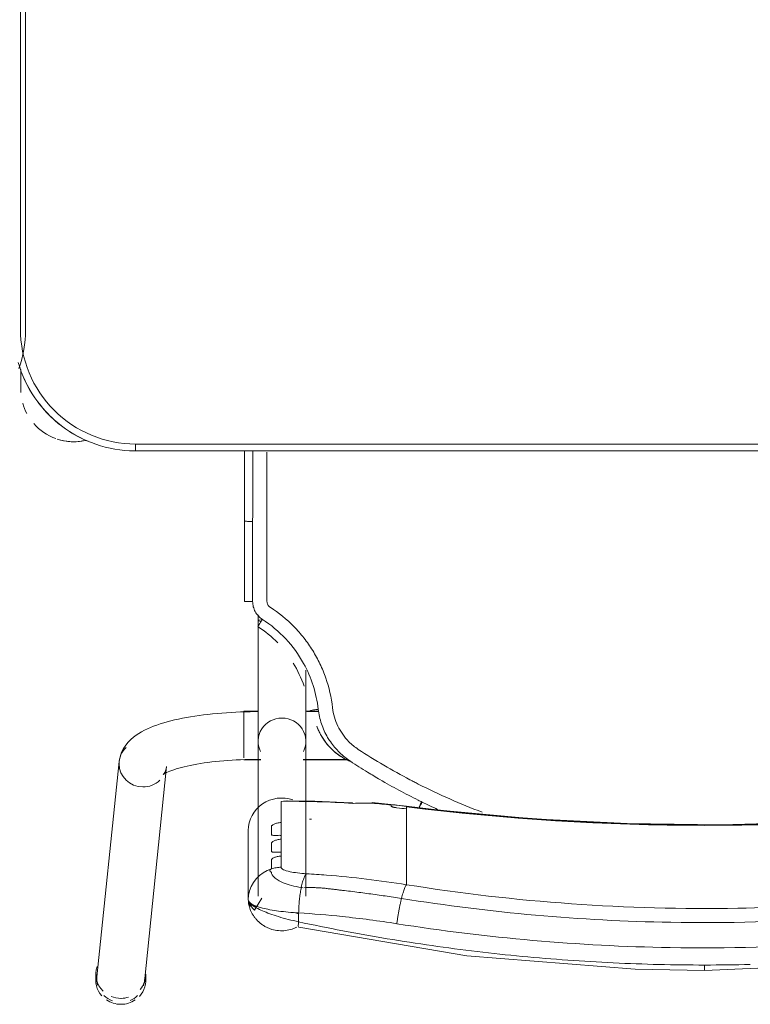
# Model space of a CAD drawing. Header units: metres. Extents: x 2.9 to 42.3, y -72.9 to -49.3.
# Tile 87 of 256: x 9.058 to 9.375, y -62.363 to -61.935. Entities that reach past the tile are written whole.
import ezdxf

# ---------------------------------------------------------------- set-up
doc = ezdxf.new("R2010")
doc.units = ezdxf.units.M
doc.layers.add('I-FURN', color=7, linetype='Continuous', lineweight=18)

# ---------------------------------------------------------------- blocks, each defined once
blk = doc.blocks.new('ConjuntoParaAlunoTamanho6 - CJA06_ConjuntoParaAlunoTamanho6-V26-2PAV')
at = {"layer": 'I-FURN', "color": 253, "true_color": 0xaaaaaa}
blk.add_line((-0.2999999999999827, 0.01196651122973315), (-0.2999999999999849, -0.3320334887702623), dxfattribs=at)
at = {"layer": 'I-FURN', "color": 253, "true_color": 0xaaaaaa, "flags": 128}
blk.add_lwpolyline([(-0.2971265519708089, 0.02918071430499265), (-0.2977748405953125, 0.02716241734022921), (-0.2983419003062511, 0.02511981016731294), (-0.2988268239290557, 0.02305616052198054), (-0.2992288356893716, 0.02097476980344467), (-0.2995472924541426, 0.01887896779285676), (-0.2997816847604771, 0.01677210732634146), (-0.2999316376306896, 0.01465755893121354), (-0.2999969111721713, 0.01253870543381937), (-0.2999999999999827, 0.01196651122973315)], dxfattribs=at)
blk = doc.blocks.new('ConjuntoParaAlunoTamanho6 - CJA06_ConjuntoParaAlunoTamanho6-V27-2PAV')
at = {"layer": 'I-FURN', "color": 253, "true_color": 0xaaaaaa}
for p, q in [((0.243212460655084, 0.2952560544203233), (0.2335379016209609, 0.2018170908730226)), ((0.2425404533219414, 0.2945585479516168), (0.2425404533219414, 0.2919703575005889)), ((0.2541278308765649, 0.1996852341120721), (0.2638023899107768, 0.2931241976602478)), ((0.2643023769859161, 0.2919703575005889), (0.2643023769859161, 0.2945585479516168)), ((0.173150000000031, 0.2581242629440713), (0.1731500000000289, 0.190968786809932)), ((0.1938500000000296, 0.190968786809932), (0.1938500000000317, 0.2581242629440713)), ((0.1981000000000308, 0.2296403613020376), (0.1981000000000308, 0.2596939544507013)), ((0.1294314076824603, 0.243802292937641), (0.1294314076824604, 0.2531737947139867)), ((0.1745693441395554, 0.2544094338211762), (0.1751254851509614, 0.254353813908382)), ((0.1947122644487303, 0.2506185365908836), (0.1958994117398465, 0.2522106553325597)), ((0.1958994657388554, 0.2522107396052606), (0.1968476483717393, 0.2539494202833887)), ((0.1968477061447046, 0.2539495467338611), (0.1975389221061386, 0.2558006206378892)), ((0.1294314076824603, 0.2421389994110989), (0.1294314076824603, 0.243802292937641)), ((0.1294314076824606, 0.2421389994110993), (0.1294314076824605, 0.2365253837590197)), ((0.1838599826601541, 0.2390378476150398), (0.1838599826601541, 0.2407252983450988)), ((0.1294314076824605, 0.2365253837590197), (0.1294314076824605, 0.2348620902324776)), ((0.1294314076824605, 0.2348620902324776), (0.1294314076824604, 0.2292484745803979)), ((0.183859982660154, 0.231760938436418), (0.183859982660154, 0.233448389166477)), ((0.1294314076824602, 0.2275851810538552), (0.1294314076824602, 0.2292484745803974)), ((0.1294314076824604, 0.2275851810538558), (0.1294314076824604, 0.2219715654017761)), ((0.1838599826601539, 0.2170112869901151), (0.1838599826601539, 0.2261714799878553)), ((0.1294314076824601, 0.2203082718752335), (0.1294314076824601, 0.2219715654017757)), ((0.1294586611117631, 0.219152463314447), (0.1443419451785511, 0.2175731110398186)), ((0.179439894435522, 0.2168937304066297), (0.1817272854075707, 0.2167811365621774)), ((0.1742864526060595, 0.1989367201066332), (0.1547360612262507, 0.1989367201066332)), ((0.1742893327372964, 0.1987867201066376), (0.1549429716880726, 0.1987867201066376)), ((0.1938500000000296, 0.1987867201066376), (0.1927106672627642, 0.1987867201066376)), ((0.2000000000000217, 0.1989367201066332), (0.1927135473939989, 0.1989367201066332)), ((0.1938500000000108, 0.1984502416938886), (0.1938500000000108, 0.1987867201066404)), ((0.1938500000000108, 0.1976441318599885), (0.1938500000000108, 0.1984502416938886)), ((0.200000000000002, 0.1937960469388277), (0.2000000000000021, 0.1981376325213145)), ((0.1938500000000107, 0.1916047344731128), (0.1938500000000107, 0.1936664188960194)), ((0.200000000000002, 0.185727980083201), (0.200000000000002, 0.1936447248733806)), ((0.1938500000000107, 0.1858191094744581), (0.1938500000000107, 0.1868796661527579)), ((0.1938500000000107, 0.1837095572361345), (0.1938500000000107, 0.1858191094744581)), ((0.200000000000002, 0.17793672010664), (0.200000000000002, 0.1856002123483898)), ((0.1938500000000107, 0.1780867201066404), (0.1938500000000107, 0.1805865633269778)), ((0.1675711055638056, 0.1780867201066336), (0.172676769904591, 0.1780867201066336)), ((0.1675962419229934, 0.1779367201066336), (0.1732320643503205, 0.1779367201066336)), ((0.1937679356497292, 0.1779367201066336), (0.2000000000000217, 0.1779367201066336)), ((0.1938500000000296, 0.1360373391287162), (0.1938500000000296, 0.1385735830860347)), ((0.1998252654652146, 0.1302070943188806), (0.1998241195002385, 0.09530095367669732)), ((0.1998165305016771, 0.0649665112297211), (0.1998241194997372, 0.09530105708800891)), ((0.2470000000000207, 0.06496651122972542), (-0.2469999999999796, 0.06496651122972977)), ((0.2470000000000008, 0.06496651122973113), (-0.2469999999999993, 0.06496651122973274)), ((0.2470000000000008, 0.06496651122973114), (0.2470000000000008, 0.06196651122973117)), ((0.2968749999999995, 0.03797151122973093), (0.2968749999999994, 0.02961464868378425)), ((0.2968749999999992, 0.03299232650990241), (0.2968749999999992, 0.03797151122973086))]:
    blk.add_line(p, q, dxfattribs=at)
at = {"layer": 'I-FURN', "color": 253, "true_color": 0xaaaaaa, "flags": 128}
for points in [[(0.0001000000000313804, 0.290399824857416), (-0.07266958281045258, 0.2872143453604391), (-0.1448601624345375, 0.2777017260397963), (-0.1760326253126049, 0.2716064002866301)], [(0.1762326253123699, 0.2716064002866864), (0.1033140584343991, 0.2839819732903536), (0.03017500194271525, 0.2898535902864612), (0.0001000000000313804, 0.290399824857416)], [(0.1762658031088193, 0.2654018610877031), (0.1762658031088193, 0.2663721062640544), (0.1762658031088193, 0.2673423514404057), (0.1762658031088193, 0.268312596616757), (0.1762658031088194, 0.2692828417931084)], [(0.1980999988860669, 0.2597125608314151), (0.1979173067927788, 0.2609157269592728), (0.1973888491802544, 0.262083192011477), (0.195395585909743, 0.2642028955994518), (0.1922691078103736, 0.2589586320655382)], [(0.19753892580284, 0.2558006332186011), (0.1979587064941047, 0.2577280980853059), (0.1981000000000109, 0.2596939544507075)], [(0.1980999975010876, 0.2597116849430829), (0.1980999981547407, 0.2521977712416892), (0.1980999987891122, 0.2446838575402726)], [(0.1981000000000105, 0.2296403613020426), (0.1981000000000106, 0.2371537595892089), (0.1981000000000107, 0.2446671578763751), (0.1981000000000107, 0.2521805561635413), (0.1981000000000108, 0.2596939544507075)], [(0.1881002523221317, 0.246282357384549), (0.1899707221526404, 0.2470146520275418), (0.1917187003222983, 0.247994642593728)], [(0.1917187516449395, 0.2479946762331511), (0.1933094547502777, 0.2492039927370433), (0.1947121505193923, 0.2506184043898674)], [(0.1838599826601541, 0.2407252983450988), (0.1838599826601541, 0.241946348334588), (0.1838599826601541, 0.2431673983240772), (0.1838599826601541, 0.2443884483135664), (0.1838599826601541, 0.2456094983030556)], [(0.1881000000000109, 0.2462822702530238), (0.1881000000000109, 0.2453180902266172), (0.1881000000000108, 0.2443539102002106), (0.1881000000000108, 0.243389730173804), (0.1881000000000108, 0.2424255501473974)], [(0.183859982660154, 0.233448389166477), (0.183859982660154, 0.2348457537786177), (0.183859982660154, 0.2362431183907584), (0.1838599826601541, 0.2376404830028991), (0.1838599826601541, 0.2390378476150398)], [(0.1881000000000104, 0.2386831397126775), (0.1881000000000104, 0.237799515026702), (0.1881000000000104, 0.2369158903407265), (0.1881000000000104, 0.236032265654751), (0.1881000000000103, 0.2351486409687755)], [(0.1838599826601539, 0.2261714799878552), (0.183859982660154, 0.2275688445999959), (0.183859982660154, 0.2289662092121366), (0.183859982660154, 0.2303635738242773), (0.183859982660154, 0.231760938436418)], [(0.1881000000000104, 0.2314062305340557), (0.1881000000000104, 0.2305226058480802), (0.1881000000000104, 0.2296389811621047), (0.1881000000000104, 0.2287553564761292), (0.1881000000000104, 0.2278717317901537)], [(-0.1292586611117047, 0.2191524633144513), (-0.08865069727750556, 0.223419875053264), (-0.0479005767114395, 0.2260954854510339), (-0.007073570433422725, 0.2271749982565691), (0.03376492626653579, 0.2266566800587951), (0.0745494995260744, 0.2245413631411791), (0.1152148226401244, 0.220832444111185), (0.1294586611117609, 0.219152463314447)], [(0.1294314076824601, 0.2193726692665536), (0.1294314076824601, 0.2196065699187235), (0.1294314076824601, 0.2198404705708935), (0.1294314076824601, 0.2200743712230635), (0.1294314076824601, 0.2203082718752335)], [(0.1361000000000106, 0.2190117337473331), (0.1361000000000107, 0.2189337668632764), (0.1361000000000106, 0.2188557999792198), (0.1361000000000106, 0.2187778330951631), (0.1361000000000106, 0.2186998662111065)], [(0.1535056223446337, 0.2176050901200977), (0.169279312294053, 0.2168976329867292), (0.1813090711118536, 0.2167731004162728)], [(0.1817272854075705, 0.2167811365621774), (0.1827926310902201, 0.2168569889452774), (0.1838599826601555, 0.217011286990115)], [(0.2350704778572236, 0.2053619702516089), (0.23500773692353, 0.205313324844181), (0.2348200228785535, 0.2051835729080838), (0.2345106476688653, 0.2049931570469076), (0.2340848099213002, 0.2047580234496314), (0.2335484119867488, 0.2044905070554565), (0.2329074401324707, 0.2042001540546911), (0.2321676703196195, 0.2038943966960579), (0.2313345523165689, 0.2035790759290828), (0.2304131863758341, 0.203258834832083), (0.2294083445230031, 0.2029374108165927), (0.2283245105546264, 0.2026178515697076), (0.2271659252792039, 0.2023026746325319), (0.2259366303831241, 0.2019939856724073), (0.2246405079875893, 0.201693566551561), (0.2232813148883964, 0.2014029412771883), (0.2218627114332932, 0.201123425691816), (0.2203882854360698, 0.2008561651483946), (0.2188615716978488, 0.2006021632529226), (0.2172860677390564, 0.200362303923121), (0.2156652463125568, 0.2001373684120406), (0.2140025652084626, 0.1999280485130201), (0.2123014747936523, 0.1997349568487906), (0.2105654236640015, 0.1995586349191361), (0.2087978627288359, 0.1993995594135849), (0.2070022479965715, 0.1992581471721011), (0.2051820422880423, 0.1991347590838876), (0.2033407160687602, 0.1990297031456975), (0.201481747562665, 0.1989432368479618), (0.1996086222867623, 0.1988755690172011), (0.1977248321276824, 0.1988268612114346), (0.1958338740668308, 0.1987972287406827), (0.1939392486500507, 0.1987867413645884), (0.1938500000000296, 0.1987867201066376)], [(0.2335379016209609, 0.2018170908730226), (0.2337286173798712, 0.2028696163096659), (0.2340307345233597, 0.2037613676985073), (0.2343720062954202, 0.2044473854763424), (0.2346851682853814, 0.2049236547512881), (0.2349211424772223, 0.205211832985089), (0.2350504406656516, 0.2053439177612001), (0.2350704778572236, 0.2053619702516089)], [(0.2541278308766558, 0.1996852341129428), (0.2537524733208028, 0.1976222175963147), (0.2531060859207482, 0.1957226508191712), (0.2522614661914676, 0.1940331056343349), (0.2512866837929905, 0.192559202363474), (0.2502318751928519, 0.1912808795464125), (0.2491278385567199, 0.1901677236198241), (0.2479903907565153, 0.1891887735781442), (0.2468256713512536, 0.1883170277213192), (0.2456343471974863, 0.1875306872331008), (0.2444143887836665, 0.186812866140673), (0.2431627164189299, 0.1861507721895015), (0.241876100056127, 0.1855348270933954), (0.2405516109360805, 0.1849579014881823), (0.2391868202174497, 0.1844147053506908), (0.2377798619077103, 0.1839013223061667), (0.236329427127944, 0.183414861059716), (0.2348347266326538, 0.1829531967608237), (0.233295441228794, 0.182514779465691), (0.2317116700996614, 0.1820984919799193), (0.2300838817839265, 0.1817035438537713), (0.228412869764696, 0.1813293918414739), (0.2266997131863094, 0.1809756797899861), (0.2249457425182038, 0.1806421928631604), (0.2231525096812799, 0.180328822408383), (0.2213217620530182, 0.1800355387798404), (0.2194554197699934, 0.1797623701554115), (0.2175555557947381, 0.1795093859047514), (0.2156243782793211, 0.1792766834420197), (0.2136642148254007, 0.1790643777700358), (0.2116774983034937, 0.1788725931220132), (0.2096667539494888, 0.1787014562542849), (0.207634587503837, 0.1785510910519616), (0.205583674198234, 0.178421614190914), (0.2035167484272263, 0.1783131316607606), (0.2014365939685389, 0.178225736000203), (0.1993460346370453, 0.1781595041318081), (0.1972479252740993, 0.1781144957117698), (0.1951451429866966, 0.1780907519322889), (0.1938500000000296, 0.1780867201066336)], [(0.1731500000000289, 0.1601508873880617), (0.1731500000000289, 0.1620004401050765), (0.1731500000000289, 0.1638180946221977), (0.1731500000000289, 0.1656009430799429), (0.1731500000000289, 0.1673461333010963), (0.1731500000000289, 0.1690508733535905), (0.1731500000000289, 0.1707124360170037), (0.1731500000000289, 0.1723281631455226), (0.1731500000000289, 0.1738954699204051), (0.1731500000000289, 0.1754118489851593), (0.1731500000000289, 0.1768748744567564), (0.1731500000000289, 0.1782822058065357), (0.1731500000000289, 0.1796315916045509), (0.1731500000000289, 0.1809208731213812), (0.1731500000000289, 0.1821479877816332), (0.1731500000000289, 0.1833109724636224), (0.1731500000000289, 0.1844079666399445), (0.1731500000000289, 0.1854372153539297), (0.1731500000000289, 0.1863970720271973), (0.1731500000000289, 0.1872860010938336), (0.1731500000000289, 0.1881025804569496), (0.1731500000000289, 0.1888455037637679), (0.1731500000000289, 0.1895135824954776), (0.1731500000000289, 0.1901057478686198), (0.1731500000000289, 0.1906210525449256), (0.1731500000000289, 0.190968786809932)], [(0.1938500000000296, 0.190968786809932), (0.1938500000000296, 0.1905139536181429), (0.1938500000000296, 0.1899816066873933), (0.1938500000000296, 0.1893725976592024), (0.1938500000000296, 0.1886879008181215), (0.1938500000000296, 0.1879286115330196), (0.1938500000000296, 0.1870959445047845), (0.1938500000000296, 0.1861912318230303), (0.1938500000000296, 0.1852159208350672), (0.1938500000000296, 0.1841715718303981), (0.1938500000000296, 0.1830598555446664), (0.1938500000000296, 0.1818825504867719), (0.1938500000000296, 0.1806415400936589), (0.1938500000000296, 0.1793388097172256), (0.1938500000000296, 0.177976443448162), (0.1938500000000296, 0.1765566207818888), (0.1938500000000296, 0.1750816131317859), (0.1938500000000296, 0.1735537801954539), (0.1938500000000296, 0.1719755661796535), (0.1938500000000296, 0.1703494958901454), (0.1938500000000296, 0.1686781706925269), (0.1938500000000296, 0.1669642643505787), (0.1938500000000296, 0.1652105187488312), (0.1938500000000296, 0.1634197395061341), (0.1938500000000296, 0.1615947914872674), (0.1938500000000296, 0.1597385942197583), (0.1938500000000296, 0.1578541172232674), (0.1938500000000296, 0.15594437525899), (0.1938500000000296, 0.1540124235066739), (0.1938500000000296, 0.1520613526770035), (0.1938500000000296, 0.1500942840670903), (0.1938500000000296, 0.1481143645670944), (0.1938500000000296, 0.1461247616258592), (0.1938500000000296, 0.1441286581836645), (0.1938500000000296, 0.1421292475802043), (0.1938500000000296, 0.1401297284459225), (0.1938500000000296, 0.1385735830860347)], [(0.168410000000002, 0.1843247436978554), (0.168410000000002, 0.184339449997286), (0.168410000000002, 0.1843541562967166), (0.168410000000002, 0.1843688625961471), (0.168410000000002, 0.1843835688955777)], [(0.1962270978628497, 0.1302521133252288), (0.19622673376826, 0.126394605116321), (0.1962264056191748, 0.1225375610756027), (0.1962261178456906, 0.1186811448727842), (0.1962258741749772, 0.1148255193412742), (0.1962256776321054, 0.1109708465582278), (0.1962255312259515, 0.1071172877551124), (0.196225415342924, 0.1032650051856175), (0.1962252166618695, 0.0994141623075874), (0.1962252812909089, 0.09556492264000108)], [(0.2979359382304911, 0.02661336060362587), (0.2973094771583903, 0.02863853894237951), (0.2966025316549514, 0.03063704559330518), (0.2958162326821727, 0.03260568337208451), (0.2949518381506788, 0.03454130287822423), (0.2940107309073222, 0.03644080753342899), (0.2929944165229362, 0.03830115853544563), (0.2919045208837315, 0.04011937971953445), (0.2907427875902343, 0.04189256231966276), (0.2895110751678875, 0.04361786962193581), (0.2882113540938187, 0.0452925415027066), (0.2868457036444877, 0.04691389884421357), (0.2854163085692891, 0.04847934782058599), (0.2839254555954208, 0.04998638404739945), (0.2823755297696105, 0.05143259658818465), (0.2807690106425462, 0.05281567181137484), (0.2791084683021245, 0.05413339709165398), (0.2773965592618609, 0.05538366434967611), (0.2756360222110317, 0.05656447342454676), (0.2738296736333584, 0.05767393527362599), (0.2719804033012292, 0.05871027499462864), (0.2700911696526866, 0.05967183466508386), (0.2681649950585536, 0.0605570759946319), (0.2662049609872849, 0.06136458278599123), (0.2642142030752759, 0.06209306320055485), (0.2621959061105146, 0.06274135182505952), (0.2601532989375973, 0.06330841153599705), (0.2580896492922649, 0.06379333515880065), (0.2560082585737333, 0.06419534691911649), (0.2539124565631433, 0.0645138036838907), (0.2518055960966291, 0.0647481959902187), (0.2496910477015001, 0.06489814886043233), (0.2475721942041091, 0.06496342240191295), (0.2470000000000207, 0.06496651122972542)], [(0.2469999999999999, 0.0619665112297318), (0.1234999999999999, 0.0619665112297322), (-1.453485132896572e-16, 0.06196651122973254), (-0.1235000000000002, 0.06196651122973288), (-0.2470000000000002, 0.06196651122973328)], [(-0.2469999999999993, 0.06196651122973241), (-0.1234999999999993, 0.0619665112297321), (7.44471151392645e-16, 0.06196651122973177), (0.1235000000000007, 0.06196651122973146), (0.2470000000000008, 0.06196651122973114)], [(0.2968750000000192, 0.03000167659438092), (0.2968750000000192, 0.03057043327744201), (0.2968750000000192, 0.03112383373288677), (0.2968750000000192, 0.03166099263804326), (0.2968750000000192, 0.03218105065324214), (0.2968750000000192, 0.03268317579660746), (0.2968750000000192, 0.03316656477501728), (0.2968750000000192, 0.03363044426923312), (0.2968750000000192, 0.03407407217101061), (0.2968750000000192, 0.03449673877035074), (0.2968750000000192, 0.03489776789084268), (0.2968750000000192, 0.03527651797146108), (0.2968750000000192, 0.03563238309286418), (0.2968750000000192, 0.03596479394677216), (0.2968750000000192, 0.0362732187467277), (0.2968750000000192, 0.03655716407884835), (0.2968750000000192, 0.03681617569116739), (0.2968750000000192, 0.03704983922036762), (0.2968750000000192, 0.03725778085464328), (0.2968750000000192, 0.03743966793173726), (0.2968750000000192, 0.03759520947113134), (0.2968750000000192, 0.03772415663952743), (0.2968750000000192, 0.03782630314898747), (0.2968750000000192, 0.03790148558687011), (0.2968750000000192, 0.03794958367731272), (0.2968750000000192, 0.03797052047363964)], [(0.2969999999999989, -0.3320334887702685), (0.2969999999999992, -0.2460334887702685), (0.2969999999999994, -0.1600334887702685), (0.2969999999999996, -0.07403348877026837), (0.2969999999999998, 0.01196651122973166)], [(0.2970000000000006, 0.01196651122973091), (0.2970000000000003, -0.07403348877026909), (0.297, -0.1600334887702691), (0.2969999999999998, -0.2460334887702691), (0.2969999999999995, -0.3320334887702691)]]:
    blk.add_lwpolyline(points, dxfattribs=at)
at = {"layer": 'I-FURN', "color": 253, "true_color": 0xaaaaaa}
for centre, radius, start, end in [((0.2469999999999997, 0.01196651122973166), 0.05000000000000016, 359.9999999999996, 89.9999999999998), ((0.2470000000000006, 0.01196651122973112), 0.05000000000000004, 1.399444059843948e-13, 90.00000000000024), ((0.2470000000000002, 0.01196651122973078), 0.05300000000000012, 57.3000659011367, 67.50000000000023), ((0.2470000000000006, 0.01196651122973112), 0.05299999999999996, 57.30006590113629, 67.4999999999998), ((0.2738749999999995, 0.03797151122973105), 0.02300000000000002, 75.53308433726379, 103.1031885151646), ((0.2738749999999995, 0.03797151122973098), 0.02299999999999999, 71.99999999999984, 102.5792801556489), ((0.2738749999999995, 0.03797151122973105), 0.02300000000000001, 41.01943934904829, 70.3068262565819), ((0.2470000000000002, 0.01196651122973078), 0.05300000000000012, 37.1606958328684, 52.65426255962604), ((0.2470000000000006, 0.01196651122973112), 0.05299999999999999, 37.16069583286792, 52.65426255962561), ((0.2738749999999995, 0.03797151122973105), 0.02299999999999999, 15.73052841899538, 28.05060290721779), ((0.2470000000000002, 0.01196651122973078), 0.05300000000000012, 22.50000000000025, 32.69993391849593), ((0.2470000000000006, 0.01196651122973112), 0.053, 22.49999999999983, 32.69993391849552), ((0.2738749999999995, 0.03797151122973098), 0.02300000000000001, 359.9999999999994, 4.00914843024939)]:
    blk.add_arc(centre, radius, start, end, dxfattribs=at)
for centre, major_axis, ratio, start_param, end_param in [((0.253507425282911, 0.2941901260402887), (-0.01029496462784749, 0.001065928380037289), 0.9671584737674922, 5.223080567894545, 5.597592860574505), ((0.2534214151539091, 0.2945585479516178), (0.01088096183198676, 0), 0.9659258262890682, 1.570796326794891, 2.18216587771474), ((0.2534214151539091, 0.2945585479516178), (-0.01088096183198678, 5.623562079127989e-17), 0.9659258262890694, 4.098127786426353, 4.71238898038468), ((0.253507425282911, 0.2941901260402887), (-0.01029496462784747, 0.001065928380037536), 0.9671584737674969, 4.026796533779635, 4.467460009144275), ((0.2534214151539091, 0.2945585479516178), (0.01088096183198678, 0), 0.9659258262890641, 2.404321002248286, 3.312013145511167), ((0.2534214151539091, 0.2919703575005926), (0.01088096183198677, 0), 0.96592582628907, 1.581693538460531, 1.883969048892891), ((0.2534214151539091, 0.2919703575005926), (0.01088096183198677, 0), 0.9659258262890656, 1.176355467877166, 1.570796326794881), ((0.2534214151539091, 0.2919703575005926), (0.0108809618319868, 0), 0.9659258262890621, 5.959866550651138, 7.062609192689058), ((0.2534214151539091, 0.2945585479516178), (0.01088096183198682, 0), 0.9659258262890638, 6.052088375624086, 6.985955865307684), ((0.2534214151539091, 0.2919703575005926), (0.01088096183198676, 0), 0.9659258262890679, 2.446266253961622, 3.141592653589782), ((0.253507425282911, 0.2941901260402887), (-0.01029496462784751, 0.00106592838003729), 0.9671584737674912, 6.102342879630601, 6.382991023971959), ((0.253507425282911, 0.2941901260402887), (-0.01029496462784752, 0.00106592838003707), 0.9671584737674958, 3.141592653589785, 3.502974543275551), ((9.999999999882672e-05, -0.7715866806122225), (1.021100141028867, 0), 0.9781476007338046, 1.44377104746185, 1.697821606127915), ((9.999999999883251e-05, -0.7711708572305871), (1.0208981, 0), 0.9781476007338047, 1.443771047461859, 1.697821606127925), ((0.1837000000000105, 0.2296403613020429), (0.01439999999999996, 0), 0.9781476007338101, 4.362104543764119, 6.28318530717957), ((0.1794715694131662, 0.6012766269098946), (0.3849999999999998, 0), 0.9781476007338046, 4.689765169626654, 4.691851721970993), ((0.1794715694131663, 0.6035636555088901), (0.3949999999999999, 0), 0.9781476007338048, 4.585363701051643, 4.595995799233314), ((0.1794715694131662, 0.6022122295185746), (0.3947979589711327, 0), 0.9781476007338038, 4.585363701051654, 4.595935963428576), ((0.1794715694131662, 0.6026280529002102), (0.3949999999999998, 0), 0.9781476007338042, 4.602237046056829, 4.623286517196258), ((0.1452124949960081, 0.227535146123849), (0.0008705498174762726, 0.009962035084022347), 0.01850094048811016, 2.932960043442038, 3.325659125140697), ((0.1794715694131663, 0.6033557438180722), (0.3949999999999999, 0), 0.9781476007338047, 4.644485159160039, 4.723499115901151), ((0.2438328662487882, 0.2007511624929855), (-0.01029496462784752, 0.001065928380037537), 0.9671584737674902, 4.812194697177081, 5.597592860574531), ((0.2438328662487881, 0.2007511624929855), (-0.01029496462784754, 0.001065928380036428), 0.967158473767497, 3.241398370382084, 4.812194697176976), ((0.2438328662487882, 0.2007511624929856), (-0.01029496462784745, 0.001065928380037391), 0.9671584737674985, 2.456000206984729, 3.241398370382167), ((0.1835000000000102, 0.1909687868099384), (0.01034999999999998, 0), 0.9781476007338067, 2.686586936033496, 4.712388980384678), ((0.1835000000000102, 0.1909687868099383), (0.01035000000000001, 0), 0.9781476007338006, 4.712388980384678, 6.73819102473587), ((0.1835000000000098, 0.1385735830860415), (0.01035000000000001, 0), 0.06975647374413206, 5.759586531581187, 6.776353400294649)]:
    blk.add_ellipse(centre, major_axis=major_axis, ratio=ratio, start_param=start_param, end_param=end_param, dxfattribs=at)
for points in [[(0.0001000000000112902, 0.2880248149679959), (-0.006508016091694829, 0.288024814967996), (-0.01311637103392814, 0.2879458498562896), (-0.01972184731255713, 0.2877884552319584)], [(0.0001000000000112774, 0.2903571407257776), (0.0001000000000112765, 0.2902912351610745), (0.0001000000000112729, 0.2900051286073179), (0.0001000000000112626, 0.2891558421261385), (0.0001000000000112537, 0.2884139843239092), (0.0001000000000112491, 0.2880248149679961)], [(0.01992242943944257, 0.287788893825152), (0.01331661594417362, 0.287946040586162), (0.006708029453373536, 0.2880248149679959), (0.0001000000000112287, 0.288024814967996)], [(0.03972822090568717, 0.287082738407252), (0.03313130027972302, 0.2873962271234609), (0.02652827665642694, 0.2876317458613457), (0.0199224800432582, 0.2877888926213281)], [(0.05949739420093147, 0.285908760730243), (0.05291607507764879, 0.2863777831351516), (0.04632532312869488, 0.2867692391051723), (0.03972846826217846, 0.2870827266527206)], [(0.07920996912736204, 0.284269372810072), (0.07265096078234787, 0.2848931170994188), (0.06607919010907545, 0.2854396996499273), (0.05949798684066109, 0.2859087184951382)], [(0.09884629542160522, 0.2821678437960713), (0.09231561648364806, 0.2829446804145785), (0.08576917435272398, 0.2836456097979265), (0.07920996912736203, 0.284269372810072)], [(0.1183880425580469, 0.2796108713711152), (0.1118923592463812, 0.2805381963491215), (0.1053779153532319, 0.2813908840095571), (0.0988477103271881, 0.2821676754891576)], [(0.1378172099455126, 0.276606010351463), (0.1313620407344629, 0.2776813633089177), (0.1248851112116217, 0.278683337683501), (0.1183894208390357, 0.2796106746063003)], [(0.1571157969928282, 0.2731608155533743), (0.1507070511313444, 0.274381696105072), (0.1442735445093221, 0.2755304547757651), (0.1378182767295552, 0.2766058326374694)], [(0.1316375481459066, 0.2591403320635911), (0.1317514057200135, 0.2595920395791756), (0.1319774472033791, 0.2605307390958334), (0.1323069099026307, 0.2620269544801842), (0.1326223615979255, 0.2635911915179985), (0.1329198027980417, 0.2652023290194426), (0.1331950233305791, 0.2668394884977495), (0.1334445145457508, 0.2684805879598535), (0.1335915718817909, 0.2695629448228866), (0.1336597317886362, 0.2700975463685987)], [(0.1762658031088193, 0.2692828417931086), (0.1699094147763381, 0.2706467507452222), (0.1635252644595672, 0.2719397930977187), (0.1571163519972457, 0.273160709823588)], [(0.1762658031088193, 0.2692828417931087), (0.1763289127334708, 0.2696584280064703), (0.1764189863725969, 0.2703746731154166), (0.1764353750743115, 0.2712021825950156), (0.1763587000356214, 0.2714863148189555), (0.1763029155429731, 0.2715564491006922)], [(0.175125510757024, 0.254353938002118), (0.1751984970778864, 0.2547076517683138), (0.175339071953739, 0.2554367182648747), (0.1755320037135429, 0.2565866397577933), (0.1757052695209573, 0.2577841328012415), (0.175857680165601, 0.259019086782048), (0.1759880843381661, 0.2602816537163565), (0.176095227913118, 0.2615619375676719), (0.1761782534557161, 0.2628495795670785), (0.176236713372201, 0.2641342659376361), (0.1762589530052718, 0.2649819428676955), (0.1762658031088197, 0.2654018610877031)], [(0.1981000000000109, 0.2596939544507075), (0.1981000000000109, 0.2603482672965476), (0.1970264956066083, 0.2616503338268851), (0.1923900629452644, 0.2633751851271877), (0.1852348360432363, 0.264697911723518), (0.1793352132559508, 0.265233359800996), (0.1762658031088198, 0.265401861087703)], [(0.1781109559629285, 0.2652801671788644), (0.1775085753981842, 0.2654472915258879), (0.1768999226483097, 0.2656099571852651), (0.1762885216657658, 0.2657672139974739)], [(0.1294314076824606, 0.2531737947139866), (0.1295198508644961, 0.253273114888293), (0.1297044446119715, 0.2535308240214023), (0.1300007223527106, 0.2540876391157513), (0.1303127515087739, 0.2548081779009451), (0.1306367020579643, 0.2556847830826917), (0.1309683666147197, 0.2567044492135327), (0.131303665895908, 0.2578553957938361), (0.1315267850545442, 0.2587009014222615), (0.1316375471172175, 0.2591403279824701)], [(0.1728535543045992, 0.2483980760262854), (0.1729696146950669, 0.2485030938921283), (0.1732027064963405, 0.2487702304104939), (0.1735510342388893, 0.2493354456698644), (0.1738939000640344, 0.250058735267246), (0.174227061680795, 0.2509327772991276), (0.1745466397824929, 0.2519451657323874), (0.1748487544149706, 0.2530845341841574), (0.1750359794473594, 0.2539200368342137), (0.1751255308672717, 0.2543540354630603)], [(0.1838599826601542, 0.2456094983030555), (0.1842192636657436, 0.2456134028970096), (0.1849375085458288, 0.2456477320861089), (0.1860079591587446, 0.2457777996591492), (0.1870655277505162, 0.2459854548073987), (0.1877580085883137, 0.2461749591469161), (0.1881001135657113, 0.246282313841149)], [(0.124341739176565, 0.2095039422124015), (0.1152901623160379, 0.214084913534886), (0.1060704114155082, 0.2181435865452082), (0.09665883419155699, 0.2216798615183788)], [(0.1159427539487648, 0.2205001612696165), (0.1182084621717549, 0.2194714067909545), (0.1204604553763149, 0.218412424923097), (0.1226981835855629, 0.2173235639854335)], [(0.1226981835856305, 0.2173235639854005), (0.1229127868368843, 0.2177608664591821), (0.1233583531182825, 0.2186550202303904), (0.1237690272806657, 0.2194524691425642), (0.1239499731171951, 0.2197966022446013)], [(0.1233396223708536, 0.218131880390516), (0.1231915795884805, 0.2178324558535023), (0.1230392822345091, 0.2175283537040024), (0.1228883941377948, 0.2172307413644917)], [(0.1239464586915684, 0.2193573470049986), (0.1237666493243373, 0.2189779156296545), (0.1235632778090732, 0.2185567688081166), (0.1233517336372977, 0.2181258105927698)], [(0.1336000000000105, 0.2198095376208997), (0.1337709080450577, 0.2197895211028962), (0.1341016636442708, 0.2197447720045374), (0.1345570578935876, 0.2196652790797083), (0.1349943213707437, 0.2195675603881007), (0.1353772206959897, 0.2194610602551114), (0.1356877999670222, 0.2193475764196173), (0.1359253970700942, 0.219230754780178), (0.1360624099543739, 0.2191208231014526), (0.1360974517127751, 0.2190478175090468), (0.1361000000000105, 0.2190117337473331)], [(0.1361000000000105, 0.2186998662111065), (0.136100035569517, 0.2186828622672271), (0.1360918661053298, 0.2186492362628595), (0.1360665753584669, 0.2186169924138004), (0.1360494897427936, 0.2186013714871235)], [(0.1243563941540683, 0.2165087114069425), (0.124080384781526, 0.2166453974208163), (0.1235279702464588, 0.2169178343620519), (0.122974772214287, 0.2171883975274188), (0.1226979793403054, 0.2173232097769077)], [(0.1409843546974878, 0.2075760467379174), (0.1382577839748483, 0.2091620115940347), (0.1327588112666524, 0.2122360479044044), (0.127170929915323, 0.2151169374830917), (0.1243563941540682, 0.2165087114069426)], [(0.1443226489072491, 0.217792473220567), (0.145762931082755, 0.2177625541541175), (0.1486002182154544, 0.2177478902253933), (0.1513336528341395, 0.2178205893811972), (0.15267016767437, 0.2178778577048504)], [(0.1526701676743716, 0.2178778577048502), (0.1531962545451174, 0.2175770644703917), (0.1536937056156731, 0.2175210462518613), (0.1541742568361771, 0.2177192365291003)], [(0.127982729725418, 0.2076229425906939), (0.1273791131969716, 0.2079405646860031), (0.1261687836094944, 0.2085716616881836), (0.1249518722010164, 0.2091945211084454), (0.1243417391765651, 0.2095039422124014)], [(0.1503955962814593, 0.1944471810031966), (0.1467277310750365, 0.1968417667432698), (0.139345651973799, 0.2014179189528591), (0.1318066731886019, 0.205611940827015), (0.1279827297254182, 0.2076229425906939)], [(0.1463509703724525, 0.2043213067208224), (0.1454617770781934, 0.2048741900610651), (0.1436780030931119, 0.205969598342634), (0.1418838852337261, 0.2070440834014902), (0.1409843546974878, 0.207576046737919)], [(0.1537794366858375, 0.1996302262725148), (0.152557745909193, 0.2004277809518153), (0.1501008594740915, 0.2020049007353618), (0.1476209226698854, 0.2035451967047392), (0.1463764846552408, 0.2043055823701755)], [(0.1586329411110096, 0.1970969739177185), (0.1570319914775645, 0.1982151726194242), (0.1553072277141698, 0.199155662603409), (0.1535014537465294, 0.1998979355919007)], [(0.1537415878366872, 0.1997177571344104), (0.1547233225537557, 0.1993071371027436), (0.1557480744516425, 0.1988086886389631), (0.1568013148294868, 0.1981978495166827)], [(0.1624994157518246, 0.1911047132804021), (0.1613359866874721, 0.192802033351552), (0.1586948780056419, 0.1959437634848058), (0.1554966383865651, 0.1985081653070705), (0.1537794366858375, 0.1996302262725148)], [(0.1544771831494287, 0.1911188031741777), (0.1538595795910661, 0.1917419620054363), (0.1525591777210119, 0.1929224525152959), (0.1511359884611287, 0.193963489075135), (0.1503955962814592, 0.1944471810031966)], [(0.1615632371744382, 0.1763592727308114), (0.1612423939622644, 0.179146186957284), (0.1596820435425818, 0.1845386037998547), (0.1564514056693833, 0.1891220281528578), (0.1544771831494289, 0.1911188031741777)], [(0.1637112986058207, 0.1892355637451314), (0.163521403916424, 0.1895535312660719), (0.1631293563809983, 0.1901833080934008), (0.1627133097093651, 0.1907999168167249), (0.1624994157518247, 0.191104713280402)], [(0.1677424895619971, 0.1770639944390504), (0.1674964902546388, 0.1792013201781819), (0.1665590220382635, 0.1834307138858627), (0.164789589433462, 0.1873763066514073), (0.1637112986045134, 0.1892355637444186)], [(0.1650109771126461, 0.1907575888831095), (0.1653668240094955, 0.1902631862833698), (0.1660439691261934, 0.1892504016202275), (0.1669511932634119, 0.1876675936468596), (0.1677473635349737, 0.1860264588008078), (0.16820222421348, 0.1848969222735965), (0.1684100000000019, 0.1843247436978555)], [(0.1714634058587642, 0.1778021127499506), (0.1714682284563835, 0.1777616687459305), (0.1712817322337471, 0.177658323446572), (0.1704566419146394, 0.1774597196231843), (0.1692131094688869, 0.1772481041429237), (0.1682328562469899, 0.1771200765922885), (0.1677424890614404, 0.1770642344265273)], [(0.178597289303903, 0.1570264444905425), (0.1766742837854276, 0.1601806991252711), (0.1751000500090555, 0.163548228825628), (0.1739019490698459, 0.1670403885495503)], [(0.1939136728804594, 0.1411945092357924), (0.1908365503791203, 0.143207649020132), (0.1879501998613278, 0.1455989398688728), (0.1853711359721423, 0.1482650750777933)], [(0.1919863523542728, 0.1380495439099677), (0.1922544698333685, 0.1384598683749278), (0.1927841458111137, 0.1392806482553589), (0.1934388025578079, 0.1403259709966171), (0.1938540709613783, 0.1410265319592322), (0.1939293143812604, 0.1411928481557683), (0.1939136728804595, 0.1411945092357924)], [(0.1962270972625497, 0.1302521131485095), (0.1962244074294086, 0.1310361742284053), (0.196036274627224, 0.1325521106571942), (0.1951915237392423, 0.1347279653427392), (0.1938272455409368, 0.1366302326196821), (0.1926490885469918, 0.137618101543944), (0.1919863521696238, 0.1380501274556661)], [(0.1900014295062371, 0.1302474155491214), (0.1900004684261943, 0.1305019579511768), (0.1899391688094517, 0.1309935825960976), (0.1896635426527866, 0.1316979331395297), (0.189220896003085, 0.132311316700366), (0.1888417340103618, 0.132628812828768), (0.1886288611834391, 0.1327672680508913)], [(0.1900013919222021, 0.09555402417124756), (0.190001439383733, 0.09868370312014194), (0.1900013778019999, 0.1048192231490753), (0.1900014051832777, 0.1131431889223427), (0.1900014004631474, 0.1217255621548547), (0.1900014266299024, 0.1274031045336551), (0.190001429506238, 0.1302474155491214)], [(0.1998210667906, 0.1302049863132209), (0.1998445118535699, 0.1302108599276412), (0.1996945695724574, 0.130222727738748), (0.1989137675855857, 0.1302381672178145), (0.1976969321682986, 0.1302488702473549), (0.1967197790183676, 0.1302517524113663), (0.1962270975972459, 0.1302520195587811)], [(0.1998187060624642, 0.1302043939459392), (0.1998185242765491, 0.1272925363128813), (0.1998182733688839, 0.1243806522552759), (0.1998180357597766, 0.1214692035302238)], [(0.1998198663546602, 0.09528842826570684), (0.1998196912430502, 0.1010983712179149), (0.1998194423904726, 0.1127324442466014), (0.199820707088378, 0.1243808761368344), (0.1998210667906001, 0.1302049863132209)], [(0.1998174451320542, 0.1127339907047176), (0.199817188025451, 0.1069128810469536), (0.1998173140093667, 0.1010953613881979), (0.1998174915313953, 0.09528493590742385)], [(0.1962252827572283, 0.0955648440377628), (0.1966195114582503, 0.0955637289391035), (0.197011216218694, 0.09555819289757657), (0.1973810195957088, 0.09554851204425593)], [(0.1973810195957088, 0.09554851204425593), (0.1977508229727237, 0.09553883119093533), (0.1980987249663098, 0.095525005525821), (0.1984075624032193, 0.09550772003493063)], [(0.1998241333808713, 0.09530095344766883), (0.1998241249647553, 0.0952967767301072), (0.1998227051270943, 0.09529260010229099), (0.1998198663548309, 0.09528842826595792)], [(0.1998200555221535, 0.06496652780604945), (0.1998200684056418, 0.075073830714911), (0.1998199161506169, 0.08518111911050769), (0.199819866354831, 0.09528842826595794)], [(0.1998176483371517, 0.07533813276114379), (0.1998176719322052, 0.07188093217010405), (0.1998176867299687, 0.06842373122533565), (0.199817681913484, 0.06496652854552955)]]:
    blk.add_open_spline(points, degree=3, dxfattribs=at)
for points, knots in [([(-0.1334597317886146, 0.2700975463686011), (-0.0847039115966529, 0.2777950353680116), (0.005190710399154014, 0.2841531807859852), (0.09465608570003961, 0.2762553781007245), (0.1336597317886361, 0.2700975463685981)], [-1, -1, -1, -1, -0.4444444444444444, 0, 0, 0, 0]), ([(-0.1314375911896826, 0.2591405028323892), (-0.0834284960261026, 0.2668293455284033), (0.005115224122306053, 0.2731845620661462), (0.09323131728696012, 0.2652914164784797), (0.1316375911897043, 0.2591405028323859)], [-1, -1, -1, -1, -0.4444444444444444, 0, 0, 0, 0]), ([(0.1336597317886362, 0.2700975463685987), (0.1415528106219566, 0.2688514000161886), (0.155777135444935, 0.2669874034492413), (0.1699719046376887, 0.2657985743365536), (0.1762658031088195, 0.2654018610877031)], [-1, -1, -1, -1, -0.4444444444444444, 0, 0, 0, 0]), ([(0.1762658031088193, 0.2692828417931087), (0.1778018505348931, 0.2689533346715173), (0.1808409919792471, 0.2682343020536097), (0.1851045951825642, 0.267035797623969), (0.1888538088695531, 0.2657760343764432), (0.1930172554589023, 0.2641128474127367), (0.1970774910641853, 0.2618686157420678), (0.198099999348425, 0.260342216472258), (0.1980999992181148, 0.2597116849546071)], [0, 0, 0, 0, 0.125, 0.25, 0.375, 0.5, 0.75, 1, 1, 1, 1]), ([(0.1769859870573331, 0.2715293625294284), (0.177653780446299, 0.2718739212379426), (0.1792654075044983, 0.2725544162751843), (0.1819571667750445, 0.2731539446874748), (0.1849590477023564, 0.2732031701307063), (0.1874098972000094, 0.2727407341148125), (0.1890477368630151, 0.2721641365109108), (0.1899555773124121, 0.271763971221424), (0.1906190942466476, 0.2714305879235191), (0.1912702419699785, 0.2710585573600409), (0.1921219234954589, 0.2705073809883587), (0.1931349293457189, 0.2697297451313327), (0.1942280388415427, 0.268695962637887), (0.1951608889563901, 0.2676305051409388), (0.1959446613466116, 0.2665608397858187), (0.1966003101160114, 0.2654700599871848), (0.1971213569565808, 0.2643906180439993), (0.1975150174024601, 0.2633435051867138), (0.1977954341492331, 0.2623445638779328), (0.1980407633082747, 0.2610829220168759), (0.1980992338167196, 0.2602308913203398), (0.1980999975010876, 0.2597116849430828)], [0.3275759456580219, 0.3275759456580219, 0.3275759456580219, 0.3275759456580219, 0.375, 0.4375, 0.5, 0.5625, 0.59375, 0.609375, 0.625, 0.640625, 0.65625, 0.6875, 0.71875, 0.75, 0.78125, 0.8125, 0.84375, 0.875, 0.90625, 0.9375, 1, 1, 1, 1]), ([(0.1294314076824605, 0.2531737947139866), (0.08224027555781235, 0.260753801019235), (-0.00483574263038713, 0.2670240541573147), (-0.0914775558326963, 0.2592379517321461), (-0.1292314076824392, 0.2531737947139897)], [-1, -1, -1, -1, -0.4444444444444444, 0, 0, 0, 0]), ([(0.1958851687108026, 0.2625658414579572), (0.1956481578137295, 0.2626327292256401), (0.1951721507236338, 0.2627089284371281), (0.1947024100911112, 0.2626715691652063), (0.1944798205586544, 0.2626293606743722)], [0.3140408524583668, 0.3140408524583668, 0.3140408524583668, 0.3140408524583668, 0.375, 0.4333513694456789, 0.4333513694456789, 0.4333513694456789, 0.4333513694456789]), ([(0.1980999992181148, 0.2597116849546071), (0.1980996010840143, 0.260236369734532), (0.1978717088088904, 0.2610111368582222), (0.1972346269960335, 0.2618287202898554), (0.1968233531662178, 0.2621375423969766), (0.1966025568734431, 0.2622644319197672)], [0, 0, 0, 0, 0.125, 0.1875, 0.25, 0.25, 0.25, 0.25]), ([(0.1316375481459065, 0.2591403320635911), (0.1339949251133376, 0.2587682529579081), (0.1387087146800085, 0.2580511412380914), (0.145774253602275, 0.2570563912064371), (0.1516557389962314, 0.2562947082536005), (0.1557684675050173, 0.2557982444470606), (0.1581167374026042, 0.2555225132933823), (0.1598777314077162, 0.2553247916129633), (0.1616345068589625, 0.2551123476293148), (0.163388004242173, 0.2548905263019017), (0.1651435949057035, 0.2546919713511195), (0.1669065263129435, 0.2545489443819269), (0.1686772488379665, 0.254466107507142), (0.1710430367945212, 0.2544048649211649), (0.1728237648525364, 0.2544237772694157), (0.1740129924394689, 0.2544652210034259)], [0, 0, 0, 0, 0.1666666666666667, 0.3333333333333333, 0.5, 0.5833333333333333, 0.625, 0.6666666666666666, 0.7083333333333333, 0.75, 0.7916666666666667, 0.8333333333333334, 0.875, 0.9166666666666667, 1, 1, 1, 1]), ([(0.1294314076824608, 0.2531737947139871), (0.1352201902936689, 0.2522542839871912), (0.1468102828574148, 0.250642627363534), (0.1612933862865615, 0.2491934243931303), (0.1699656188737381, 0.248576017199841), (0.1728535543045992, 0.2483980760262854)], [0, 0, 0, 0, 0.4, 0.8, 1, 1, 1, 1]), ([(0.175125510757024, 0.254353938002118), (0.176610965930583, 0.2541414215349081), (0.1794849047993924, 0.2535802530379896), (0.1828421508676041, 0.2524625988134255), (0.1848968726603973, 0.2514475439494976), (0.1860769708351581, 0.2506942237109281), (0.1875352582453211, 0.2495319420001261), (0.1881197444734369, 0.2485382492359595), (0.1880995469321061, 0.2477843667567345)], [0, 0, 0, 0, 0.2, 0.4, 0.55, 0.625, 0.7, 1, 1, 1, 1]), ([(0.1728535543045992, 0.2483980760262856), (0.1755507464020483, 0.2482318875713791), (0.1796609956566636, 0.2477478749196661), (0.1831662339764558, 0.2466767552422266), (0.1838599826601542, 0.2459684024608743), (0.1838599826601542, 0.2456094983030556)], [0, 0, 0, 0, 0.4444444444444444, 0.7222222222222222, 1, 1, 1, 1]), ([(0.1880995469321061, 0.2477843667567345), (0.1882111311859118, 0.2477232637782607), (0.1883579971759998, 0.2476272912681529), (0.1884924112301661, 0.2475082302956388), (0.1885590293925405, 0.2474384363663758), (0.1886026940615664, 0.2473847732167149), (0.1886449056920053, 0.2473317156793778), (0.1887018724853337, 0.2472627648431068), (0.1887642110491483, 0.247175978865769), (0.1887960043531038, 0.2470814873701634), (0.1887919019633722, 0.2469975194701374), (0.1887699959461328, 0.2469290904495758), (0.1887312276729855, 0.2468562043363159), (0.188663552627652, 0.246755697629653), (0.1884990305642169, 0.2465703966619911), (0.1882804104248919, 0.2463989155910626), (0.1881002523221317, 0.246282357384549)], [0, 0, 0, 0, 0.1666666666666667, 0.25, 0.2916666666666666, 0.3333333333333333, 0.375, 0.4166666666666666, 0.5, 0.5833333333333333, 0.625, 0.6666666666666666, 0.7083333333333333, 0.75, 0.8333333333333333, 1, 1, 1, 1]), ([(0.1881000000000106, 0.2424255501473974), (0.1880963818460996, 0.2423607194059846), (0.188040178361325, 0.2422189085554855), (0.1878179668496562, 0.2419776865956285), (0.187426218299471, 0.2416987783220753), (0.1869086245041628, 0.2414201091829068), (0.1862881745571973, 0.2411678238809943), (0.1853208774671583, 0.2408807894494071), (0.1844802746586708, 0.2407546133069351), (0.183859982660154, 0.2407252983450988)], [0, 0, 0, 0, 0.125, 0.25, 0.375, 0.5, 0.625, 0.75, 1, 1, 1, 1]), ([(0.183859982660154, 0.2390378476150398), (0.1844802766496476, 0.239021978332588), (0.185320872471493, 0.2390289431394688), (0.1862880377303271, 0.2390413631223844), (0.1869083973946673, 0.2390415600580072), (0.1874260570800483, 0.2390167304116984), (0.1878178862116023, 0.2389577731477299), (0.1880401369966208, 0.2388520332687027), (0.188096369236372, 0.2387456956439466), (0.1881000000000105, 0.2386831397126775)], [0, 0, 0, 0, 0.25, 0.375, 0.5, 0.625, 0.75, 0.875, 1, 1, 1, 1]), ([(0.1881000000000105, 0.2351486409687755), (0.1880963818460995, 0.2350838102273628), (0.1880401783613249, 0.2349419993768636), (0.1878179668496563, 0.2347007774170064), (0.1874262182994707, 0.2344218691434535), (0.1869086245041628, 0.234143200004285), (0.1862881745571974, 0.2338909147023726), (0.1853208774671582, 0.2336038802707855), (0.1844802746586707, 0.2334777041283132), (0.183859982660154, 0.233448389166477)], [0, 0, 0, 0, 0.125, 0.25, 0.375, 0.5, 0.625, 0.75, 1, 1, 1, 1]), ([(0.1838599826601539, 0.231760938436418), (0.1844802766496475, 0.2317450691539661), (0.185320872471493, 0.2317520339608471), (0.186288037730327, 0.2317644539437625), (0.1869083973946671, 0.2317646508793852), (0.1874260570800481, 0.2317398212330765), (0.1878178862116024, 0.2316808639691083), (0.1880401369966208, 0.2315751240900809), (0.188096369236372, 0.2314687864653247), (0.1881000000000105, 0.2314062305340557)], [0, 0, 0, 0, 0.25, 0.375, 0.5, 0.625, 0.75, 0.875, 1, 1, 1, 1]), ([(0.1881000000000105, 0.2278717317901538), (0.1880963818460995, 0.227806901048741), (0.1880401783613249, 0.2276650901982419), (0.1878179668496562, 0.2274238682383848), (0.1874262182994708, 0.2271449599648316), (0.1869086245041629, 0.2268662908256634), (0.1862881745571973, 0.2266140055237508), (0.1853208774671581, 0.2263269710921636), (0.1844802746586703, 0.2262007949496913), (0.1838599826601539, 0.2261714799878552)], [0, 0, 0, 0, 0.125, 0.25, 0.375, 0.5, 0.625, 0.75, 1, 1, 1, 1]), ([(0.1360494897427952, 0.2186013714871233), (0.1360175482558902, 0.2185744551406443), (0.1359330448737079, 0.2185317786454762), (0.1357483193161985, 0.2184966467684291), (0.135491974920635, 0.2184863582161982), (0.1350841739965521, 0.2185006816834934), (0.1344517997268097, 0.218560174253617), (0.1338969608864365, 0.2186231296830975), (0.133600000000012, 0.2186570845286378)], [0, 0, 0, 0, 0.125, 0.25, 0.375, 0.5, 0.75, 1, 1, 1, 1]), ([(0.1568341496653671, 0.1981787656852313), (0.1576358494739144, 0.1977121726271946), (0.1591901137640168, 0.1966947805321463), (0.1620692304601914, 0.1943444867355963), (0.1639299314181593, 0.1922594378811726), (0.165010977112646, 0.1907575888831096)], [0, 0, 0, 0, 0.25, 0.5, 1, 1, 1, 1]), ([(0.168410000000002, 0.1843835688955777), (0.1679579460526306, 0.1856258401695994), (0.1668592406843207, 0.1880705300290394), (0.163830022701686, 0.192726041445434), (0.160810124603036, 0.1955762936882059), (0.1586329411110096, 0.1970969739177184)], [0, 0, 0, 0, 0.25, 0.5, 1, 1, 1, 1]), ([(0.1886288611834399, 0.1327672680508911), (0.184858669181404, 0.135214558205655), (0.1797445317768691, 0.1393737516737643), (0.1738871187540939, 0.1460517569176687), (0.170072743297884, 0.151491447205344), (0.166899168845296, 0.1573206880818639), (0.1635278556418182, 0.1655172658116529), (0.1620792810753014, 0.1719219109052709), (0.1615632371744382, 0.1763592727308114)], [0, 0, 0, 0, 0.25, 0.375, 0.5, 0.625, 0.75, 1, 1, 1, 1]), ([(0.1677424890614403, 0.1770642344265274), (0.1685377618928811, 0.1700966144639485), (0.1734462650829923, 0.1547384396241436), (0.1846099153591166, 0.142808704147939), (0.1919863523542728, 0.1380495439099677)], [0, 0, 0, 0, 0.4444444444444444, 1, 1, 1, 1]), ([(0.1900014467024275, 0.0654809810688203), (0.1900014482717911, 0.06616760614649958), (0.1900014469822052, 0.06810506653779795), (0.1900014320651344, 0.07087669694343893), (0.1900014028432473, 0.07364734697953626), (0.1900013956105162, 0.0761767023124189), (0.1900014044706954, 0.07838368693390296), (0.1900013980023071, 0.08010240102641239), (0.1900013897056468, 0.08153498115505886), (0.1900013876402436, 0.08284057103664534), (0.1900013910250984, 0.08398225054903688), (0.1900013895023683, 0.08485985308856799), (0.1900013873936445, 0.08558322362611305), (0.1900013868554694, 0.08625702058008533), (0.1900013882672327, 0.08679650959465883), (0.190001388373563, 0.08715967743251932), (0.1900013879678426, 0.08749475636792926), (0.1900013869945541, 0.08795166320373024), (0.1900013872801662, 0.08848294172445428), (0.1900013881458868, 0.08900333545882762), (0.1900013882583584, 0.08963183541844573), (0.1900013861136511, 0.0907379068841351), (0.1900013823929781, 0.09260618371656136), (0.1900013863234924, 0.0944970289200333), (0.1900013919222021, 0.09555402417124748)], [0.4659090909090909, 0.4659090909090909, 0.4659090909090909, 0.4659090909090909, 0.4772727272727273, 0.5, 0.5227272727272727, 0.5454545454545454, 0.5681818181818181, 0.5909090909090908, 0.6136363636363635, 0.6363636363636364, 0.6590909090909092, 0.6818181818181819, 0.7045454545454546, 0.7272727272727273, 0.75, 0.7727272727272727, 0.7954545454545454, 0.8181818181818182, 0.8409090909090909, 0.8636363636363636, 0.8863636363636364, 0.9090909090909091, 0.9545454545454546, 1, 1, 1, 1]), ([(0.1961817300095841, 0.06497606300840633), (0.1961648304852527, 0.0672072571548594), (0.1960990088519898, 0.07740811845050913), (0.1961564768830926, 0.08754609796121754), (0.1962252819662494, 0.09555841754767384)], [0.8400419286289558, 0.8400419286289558, 0.8400419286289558, 0.8400419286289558, 0.875, 1, 1, 1, 1]), ([(0.1984075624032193, 0.09550772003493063), (0.1987163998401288, 0.09549043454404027), (0.1992559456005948, 0.09544894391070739), (0.1997261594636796, 0.09537594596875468), (0.1998241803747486, 0.09532455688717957), (0.1998241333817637, 0.09530095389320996)], [0.4, 0.4, 0.4, 0.4, 0.6, 0.8, 0.9699288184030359, 0.9699288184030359, 0.9699288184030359, 0.9699288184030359])]:
    blk.add_open_spline(points, degree=3, knots=knots, dxfattribs=at)
blk = doc.blocks.new('4 GRE - ESCOLA DE CINEMA E AUDIOVISUAL CINE REX R07_rvt-1-2PAV')
at = {"layer": 'I-FURN', "color": 253, "lineweight": 18, "true_color": 0xaaaaaa, "rotation": 180}
for name, p in [('ConjuntoParaAlunoTamanho6 - CJA06_ConjuntoParaAlunoTamanho6-V26-2PAV', (8.760902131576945, -62.05751455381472)), ('ConjuntoParaAlunoTamanho6 - CJA06_ConjuntoParaAlunoTamanho6-V27-2PAV', (9.355656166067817, -62.05751455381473))]:
    blk.add_blockref(name, p, dxfattribs=at)

msp = doc.modelspace()

# ---------------------------------------------------------------- block references
at = {"lineweight": 5}
msp.add_blockref('4 GRE - ESCOLA DE CINEMA E AUDIOVISUAL CINE REX R07_rvt-1-2PAV', (0, 0), dxfattribs=at)

doc.saveas('drawing.dxf')
